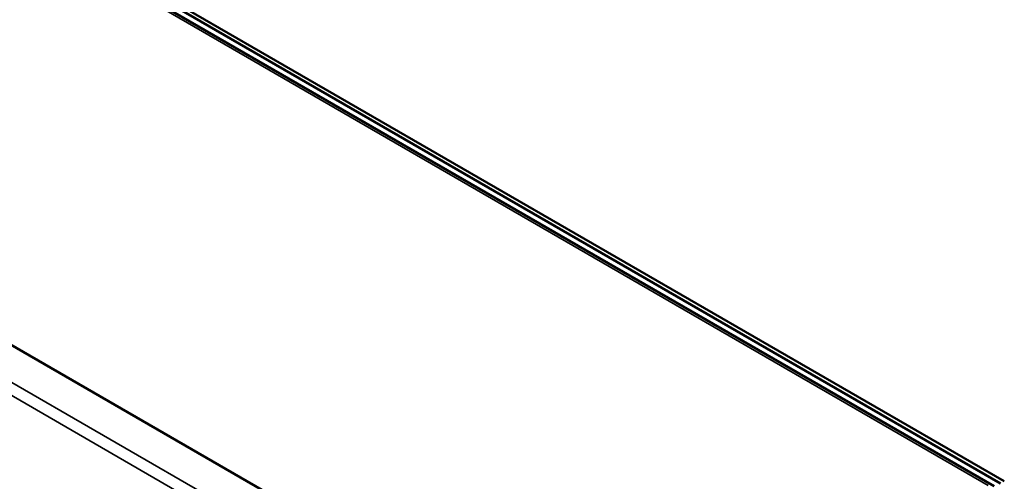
# Model space of a CAD drawing. Header units: inches. Extents: x 0 to 136, y 2 to 86.
# Tile 70 of 71: x 106 to 120, y 66 to 73. Entities that reach past the tile are written whole.
import ezdxf

# ---------------------------------------------------------------- set-up
doc = ezdxf.new("R2010")
doc.units = ezdxf.units.IN
doc.header["$LTSCALE"] = 4
doc.header["$MEASUREMENT"] = 0
doc.layers.add('Visible (ANSI)', color=7, linetype='Continuous', lineweight=50)
doc.layers.add('Visible Narrow (ANSI)', color=7, linetype='Continuous', lineweight=35)

msp = doc.modelspace()

# ---------------------------------------------------------------- linework, layer by layer
at = {"layer": 'Visible (ANSI)'}
for p, q in [((120.1589, 66.3114), (103.3487, 76.0167)), ((120.0186, 66.2438), (103.2786, 75.9086)), ((120.1066, 66.2811), (103.2964, 75.9865)), ((114.928, 63.2081), (97.7914, 73.102))]:
    msp.add_line(p, q, dxfattribs=at)
at = {"layer": 'Visible Narrow (ANSI)'}
for p, q in [((119.9341, 66.2542), (103.2497, 75.8869)), ((97.3412, 72.8421), (114.4778, 62.9482)), ((114.3698, 62.8254), (97.2888, 72.6871))]:
    msp.add_line(p, q, dxfattribs=at)

doc.saveas('drawing.dxf')
